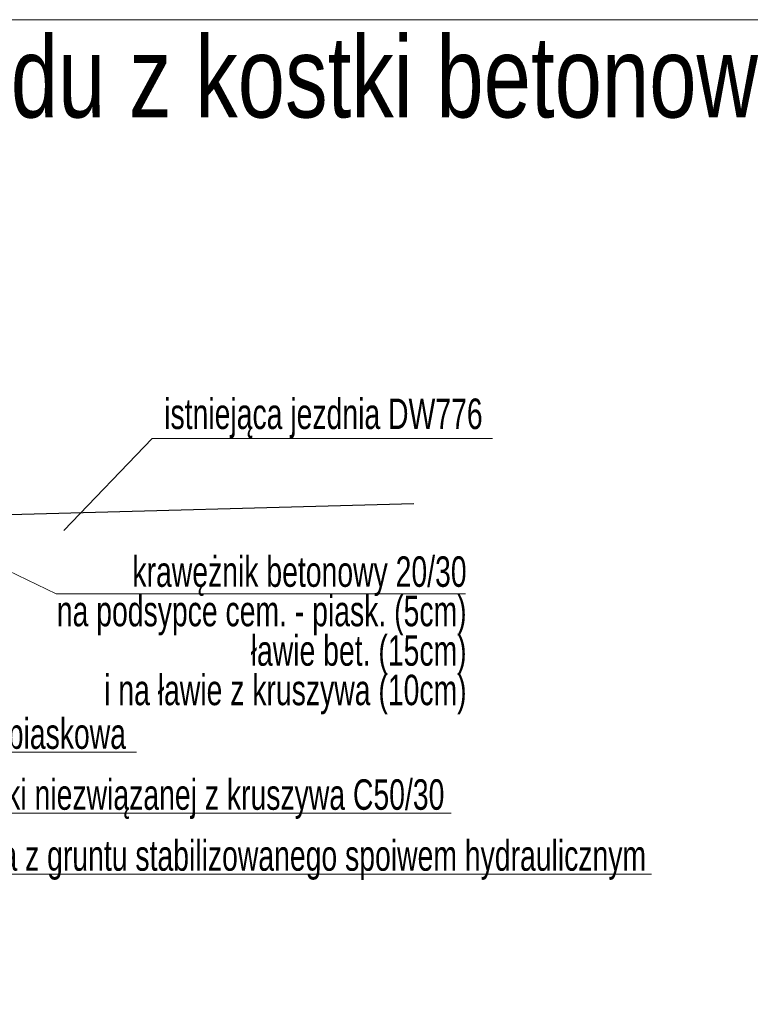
# Model space of a CAD drawing. Header units: metres. Extents: x 1458.7 to 1489, y 574.8 to 588.8.
# Tile 10 of 19: x 1474.4 to 1478, y 584 to 588.8. Entities that reach past the tile are written whole.
import ezdxf

# ---------------------------------------------------------------- set-up
doc = ezdxf.new("R2010")
doc.units = ezdxf.units.M
doc.header["$MEASUREMENT"] = 0
for name, color, linetype, lineweight in [('12_obrys', 7, 'Continuous', 0), ('1_tabelka', 7, 'Continuous', 0), ('3_opisy', 7, 'Continuous', 0), ('Warstwa 3', 7, 'Continuous', 0)]:
    doc.layers.add(name, color=color, linetype=linetype, lineweight=lineweight)
doc.styles.add('Style-Arial', font='arial.ttf')

msp = doc.modelspace()

# ---------------------------------------------------------------- linework, layer by layer
at = {"layer": '12_obrys', "color": 7, "linetype": 'Continuous', "lineweight": 30}
msp.add_line((1474.122632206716, 586.3581324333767), (1476.302814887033, 586.4169405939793), dxfattribs=at)
at = {"layer": '3_opisy', "color": 7}
for p, q in [((1475.013772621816, 586.7369288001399), (1474.579377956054, 586.2848657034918)), ((1474.540646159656, 585.9725141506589), (1474.069214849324, 586.1986055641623))]:
    msp.add_line(p, q, dxfattribs=at)
at = {"layer": '3_opisy', "color": 7, "linetype": 'Continuous', "lineweight": 0}
for p, q in [((1475.013772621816, 586.7369288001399), (1476.689631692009, 586.7369288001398)), ((1474.540646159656, 585.9725141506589), (1476.557242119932, 585.9725141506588)), ((1474.935968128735, 585.1923787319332), (1472.136207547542, 585.1923787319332)), ((1476.486437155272, 584.8923787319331), (1472.136207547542, 584.8923787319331)), ((1477.474052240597, 584.5923787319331), (1472.136207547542, 584.5923787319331))]:
    msp.add_line(p, q, dxfattribs=at)
at = {"layer": 'Warstwa 3', "color": 7, "linetype": 'Continuous', "lineweight": 0, "flags": 128}
msp.add_lwpolyline([(1458.675541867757, 588.7985198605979), (1488.971646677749, 588.7985198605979), (1488.971646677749, 574.7985121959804), (1458.675541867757, 574.7985121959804), (1458.675541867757, 588.7985198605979)], close=True, dxfattribs=at)

# ---------------------------------------------------------------- texts
at = {"layer": '1_tabelka', "color": 7, "linetype": 'Continuous', "lineweight": 0, "insert": (1474.143541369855, 588.4568460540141), "char_height": 0.4, "width": 8.986212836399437, "attachment_point": 5, "rotation": 359.99999868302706, "line_spacing_factor": 0.6, "style": 'Style-Arial'}
msp.add_mtext('\\H1x;\\W0.75;Przekrój w miejscu zjazdu z kostki betonowej', dxfattribs=at)
at = {"layer": '3_opisy', "color": 7, "linetype": 'Continuous', "lineweight": 0, "char_height": 0.15, "attachment_point": 9, "style": 'Style-Arial'}
for s, insert, line_spacing_factor in [('\\H1x;\\W0.666667;istniejąca jezdnia DW776', (1476.641643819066, 586.7382727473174), 0.6), ('\\H1x;\\W0.666667;krawężnik betonowy 20/30\\Pna podsypce cem. - piask. (5cm)\\Pławie bet. (15cm)\\Pi na ławie z kruszywa (10cm)', (1476.562713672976, 585.3791831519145), 0.7765243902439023)]:
    msp.add_mtext(s, dxfattribs=dict(at, insert=insert, line_spacing_factor=line_spacing_factor))
at = {"layer": '3_opisy', "color": 7, "linetype": 'Continuous', "lineweight": 0, "char_height": 0.15, "attachment_point": 1, "style": 'Style-Arial'}
for s, insert in [('\\H1x;\\W0.666667;podsypka cementowo-piaskowa\\P', (1472.90506190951, 585.3595365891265)), ('\\H1x;\\W0.666667;podbudowa z mieszanki niezwiązanej z kruszywa C50/30', (1472.90506190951, 585.0595365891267)), ('\\H1x;\\W0.666667;warstwa mrozochronna z gruntu stabilizowanego spoiwem hydraulicznym\\P', (1472.905061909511, 584.7595365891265))]:
    msp.add_mtext(s, dxfattribs=dict(at, insert=insert))

doc.saveas('drawing.dxf')
